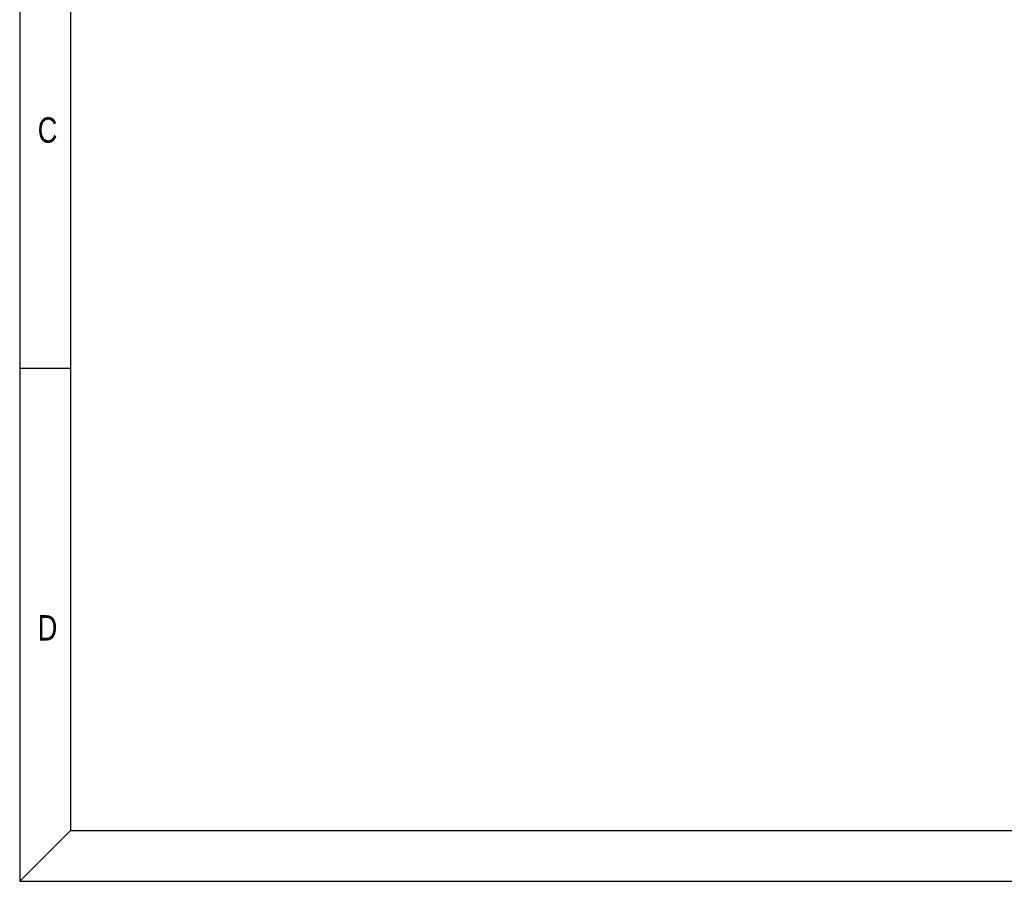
# Model space of a CAD drawing. Extents: x 695 to 3294, y -288 to 575.
# Tile 46 of 83: x 2050 to 2471, y -288 to 79. Entities that reach past the tile are written whole.
import ezdxf

# ---------------------------------------------------------------- set-up
doc = ezdxf.new("R2010")
doc.units = 0
doc.header["$LTSCALE"] = 16.335
doc.layers.add('粗实线', color=7, linetype='CONTINUOUS', lineweight=40)
doc.layers.add('细实线', color=7, linetype='CONTINUOUS', lineweight=15)
doc.styles.get("Standard").update_dxf_attribs({"font": 'txt', "width": 0.8})

msp = doc.modelspace()

# ---------------------------------------------------------------- linework, layer by layer
at = {"layer": '粗实线', "color": 6, "lineweight": 30}
for p, q in [((2050.371, 574.553), (2050.371, -288.433)), ((2072.054, 552.87), (2072.054, -266.75)), ((2050.371, -69.434), (2072.054, -69.434))]:
    msp.add_line(p, q, dxfattribs=at)
at = {"layer": '细实线', "color": 6, "lineweight": 30}
for p, q in [((2050.371, -288.433), (2072.054, -266.75)), ((2072.054, -266.75), (3272.731, -266.75)), ((2050.371, -288.433), (3294.414, -288.433))]:
    msp.add_line(p, q, dxfattribs=at)

# ---------------------------------------------------------------- texts
at = {"layer": '粗实线', "color": 6, "lineweight": 30, "ltscale": 0.5, "char_height": 10.842, "width": 208.15725, "attachment_point": 1}
for s, insert in [('C', (2058.069, 37.69)), ('D', (2058.069, -174.804))]:
    msp.add_mtext(s, dxfattribs=dict(at, insert=insert))

doc.saveas('drawing.dxf')
